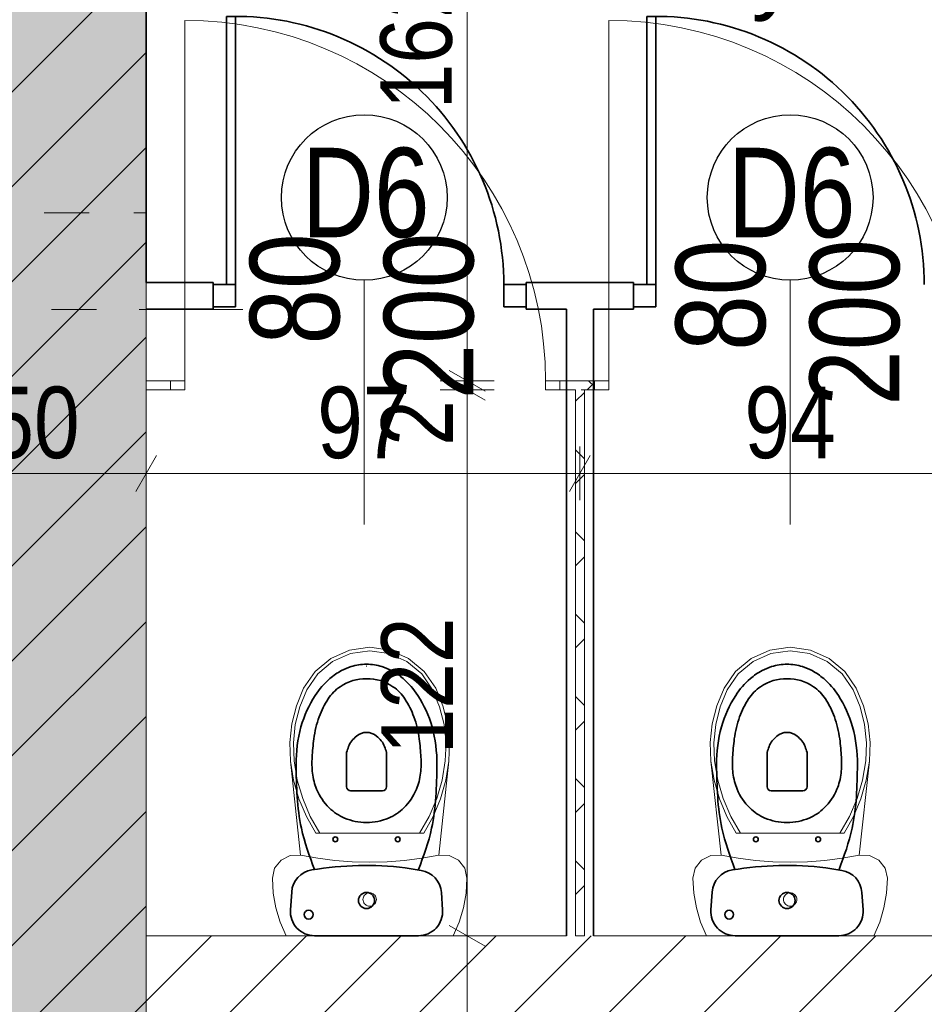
# Model space of a CAD drawing. Header units: centimetres. Extents: x 18292 to 3593338517, y 11794 to 62103.
# Tile 20 of 147: x 28190 to 28392, y 55364 to 55584. Entities that reach past the tile are written whole.
import ezdxf

# ---------------------------------------------------------------- set-up
doc = ezdxf.new("R2010")
doc.units = ezdxf.units.CM
doc.header["$MEASUREMENT"] = 0
doc.linetypes.add('Dashed-002', pattern=[20, 10, -10])
for name, color, linetype in [('410-Fundamenty', 7, 'Continuous'), ('499-Wymiary i opisy', 7, 'Continuous'), ('___WYBURZENIA', 7, 'Continuous'), ('__PROJEKTOWANE', 7, 'Continuous'), ('__PROJEKTOWANE_WYPOSAŻENIE', 7, 'Continuous'), ('MF_KRESKOWANIE', 7, 'Continuous'), ('MF_OKNA', 7, 'Continuous'), ('MF_SCIANY_KONSTR', 7, 'Continuous')]:
    doc.layers.add(name, color=color, linetype=linetype)
doc.styles.add('GENERATED_STYLE_1', font='txt')
doc.styles.add('GENERATED_STYLE_2', font='txt')
doc.styles.add('GENERATED_STYLE_4', font='txt')
doc.dimstyles.new('GENERATED_STYLE__1', dxfattribs={"dimtxt": 16, "dimasz": 6.08, "dimexe": 0.18, "dimexo": 0.0625, "dimgap": 0.09, "dimtad": 1, "dimtih": 1, "dimtoh": 1, "dimdec": 0, "dimzin": 0, "dimdsep": 46, "dimtxsty": 'GENERATED_STYLE_4', "dimblk": 'ARROWHEAD_2', "dimblk1": 'ARROWHEAD_2', "dimblk2": 'ARROWHEAD_2', "dimcen": 0.09, "dimse1": 1, "dimse2": 1, "dimclrd": 7, "dimclre": 7, "dimclrt": 7, "dimadec": 0, "dimazin": 0, "dimtfac": 1, "dimtdec": 4, "dimtmove": 0, "dimatfit": 3, "dimfxl": 0, "dimtolj": 1, "dimtzin": 0, "dimarcsym": 0})
doc.dimstyles.new('GENERATED_STYLE__4', dxfattribs={"dimtxt": 16, "dimasz": 6.08, "dimexe": 0.18, "dimexo": 0.0625, "dimgap": 0.09, "dimtad": 1, "dimdec": 0, "dimzin": 0, "dimdsep": 46, "dimtxsty": 'GENERATED_STYLE_4', "dimblk": 'ARROWHEAD_2', "dimblk1": 'ARROWHEAD_2', "dimblk2": 'ARROWHEAD_2', "dimcen": 0.09, "dimse1": 1, "dimse2": 1, "dimclrd": 7, "dimclre": 7, "dimclrt": 7, "dimadec": 0, "dimazin": 0, "dimtfac": 1, "dimtdec": 4, "dimtmove": 0, "dimatfit": 3, "dimfxl": 0, "dimtolj": 1, "dimtzin": 0, "dimarcsym": 0})
doc.dimstyles.new('GENERATED_STYLE__6', dxfattribs={"dimtxt": 16, "dimasz": 6.08, "dimexe": 0.18, "dimexo": 0.0625, "dimgap": 0.09, "dimtad": 1, "dimdec": 0, "dimzin": 0, "dimdsep": 46, "dimtxsty": 'GENERATED_STYLE_1', "dimblk": 'ARROWHEAD_2', "dimblk1": 'ARROWHEAD_2', "dimblk2": 'ARROWHEAD_2', "dimcen": 0.09, "dimse1": 1, "dimse2": 1, "dimclrd": 7, "dimclre": 7, "dimclrt": 7, "dimadec": 0, "dimazin": 0, "dimtfac": 1, "dimtdec": 4, "dimtmove": 0, "dimatfit": 3, "dimfxl": 0, "dimtolj": 1, "dimtzin": 0, "dimarcsym": 0})
pattern_1 = [(45, (4868174.165, 3898003.605), (-10.606601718, 10.606601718), [])]
pattern_2 = [(45, (4868174.165, 3898003.605), (-9.192387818, 9.192387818), []), (135, (4868174.165, 3898003.605), (9.192387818, 9.192387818), [])]
pattern_3 = [(45, (4868174.165, 3898003.605), (-7.071067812, 7.071067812), [7.5, -2.5]), (45, (4868174.165, 3898010.676), (-7.071067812, 7.071067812), [7.5, -2.5])]

# ---------------------------------------------------------------- blocks, each defined once
blk = doc.blocks.new('Drzwi metalowe 21_7')
at = {"layer": '__PROJEKTOWANE', "color": 7, "linetype": 'Continuous', "lineweight": 13}
blk.add_line((40.3, 0), (40.3, 80.6), dxfattribs=at)
at = {"layer": '__PROJEKTOWANE', "color": 150, "linetype": 'Continuous', "lineweight": 13}
for p, q in [((-43.5, 0), (-46.5, 0)), ((-43.5, 0), (-46.5, 0)), ((-43.5, 0), (-43.5, -2)), ((-43.5, 0), (-43.5, -2)), ((43.5, 0), (43.5, -2)), ((43.5, 0), (43.5, -2)), ((43.5, 0), (46.5, 0)), ((43.5, 0), (46.5, 0)), ((-43.5, -2), (-46.5, -2)), ((-43.5, -2), (-46.5, -2)), ((43.5, -2), (46.5, -2)), ((43.5, -2), (46.5, -2))]:
    blk.add_line(p, q, dxfattribs=at)
at = {"layer": '__PROJEKTOWANE', "color": 7, "linetype": 'Continuous', "lineweight": 15}
for p, q in [((-40.3, 0), (-43.5, 0)), ((-43.5, 0), (-43.5, -2)), ((-40.3, -2), (-40.3, 0)), ((43.5, 0), (40.3, 0)), ((40.3, 0), (40.3, -2)), ((43.5, -2), (43.5, 0)), ((-43.5, -2), (-40.3, -2)), ((40.3, -2), (43.5, -2))]:
    blk.add_line(p, q, dxfattribs=at)
at = {"layer": '__PROJEKTOWANE', "color": 7, "linetype": 'Continuous', "lineweight": 13}
blk.add_arc((40.3, 0), 80.6, 90, 180, dxfattribs=at)
blk = doc.blocks.new('WC 1 LT 65')
at = {"layer": '__PROJEKTOWANE', "color": 5, "linetype": 'Continuous', "lineweight": 13}
for p, q in [((-18.68, 64.5), (-20.01, 61.45)), ((18.68, 64.5), (-18.68, 64.5)), ((20.01, 61.45), (18.68, 64.5)), ((-20.01, 61.45), (-20.97, 58.26)), ((20.97, 58.26), (20.01, 61.45)), ((-20.97, 58.26), (-21.55, 54.98)), ((-1.15, 57.36), (-1.3, 57.15)), ((-0.96, 57.55), (-1.15, 57.36)), ((-0.75, 57.7), (-0.96, 57.55)), ((-0.51, 57.81), (-0.75, 57.7)), ((-0.26, 57.88), (-0.51, 57.81)), ((0, 57.9), (-0.26, 57.88)), ((0.26, 57.88), (0, 57.9)), ((0.51, 57.81), (0.26, 57.88)), ((0.75, 57.7), (0.51, 57.81)), ((0.96, 57.55), (0.75, 57.7)), ((1.15, 57.36), (0.96, 57.55)), ((1.3, 57.15), (1.15, 57.36)), ((21.55, 54.98), (20.97, 58.26)), ((-1.48, 56.66), (-1.5, 56.4)), ((-1.5, 56.4), (-1.48, 56.14)), ((-1.41, 56.91), (-1.48, 56.66)), ((-1.48, 56.14), (-1.41, 55.89)), ((-1.3, 57.15), (-1.41, 56.91)), ((-1.41, 55.89), (-1.3, 55.65)), ((-1.3, 55.65), (-1.15, 55.44)), ((-1.15, 55.44), (-0.96, 55.25)), ((-0.96, 55.25), (-0.75, 55.1)), ((-0.75, 55.1), (-0.51, 54.99)), ((0.51, 54.99), (0.75, 55.1)), ((0.75, 55.1), (0.96, 55.25)), ((0.96, 55.25), (1.15, 55.44)), ((1.15, 55.44), (1.3, 55.65)), ((1.41, 56.91), (1.3, 57.15)), ((1.3, 55.65), (1.41, 55.89)), ((1.48, 56.66), (1.41, 56.91)), ((1.41, 55.89), (1.48, 56.14)), ((1.5, 56.4), (1.48, 56.66)), ((1.48, 56.14), (1.5, 56.4)), ((-21.55, 54.98), (-21.75, 51.65)), ((-0.51, 54.99), (-0.26, 54.92)), ((-0.26, 54.92), (0, 54.9)), ((0, 54.9), (0.26, 54.92)), ((0.26, 54.92), (0.51, 54.99)), ((21.75, 51.65), (21.55, 54.98)), ((-21.75, 51.65), (-21.24, 49.4)), ((21.24, 49.4), (21.75, 51.65)), ((-21.24, 49.4), (-19.82, 47.58)), ((19.82, 47.58), (21.24, 49.4)), ((-19.82, 47.58), (-17.76, 46.55)), ((-17.76, 46.55), (-15.45, 46.5)), ((-15.45, 46.5), (-17.7, 25.5)), ((-15.45, 46.5), (-11.62, 47.18)), ((-11.62, 47.18), (-7.76, 47.66)), ((-7.76, 47.66), (-3.89, 47.96)), ((-3.89, 47.96), (0, 48.05)), ((0, 48.05), (3.89, 47.96)), ((3.89, 47.96), (7.76, 47.66)), ((7.76, 47.66), (11.62, 47.18)), ((11.62, 47.18), (15.45, 46.5)), ((15.45, 46.5), (17.76, 46.55)), ((17.7, 25.5), (15.45, 46.5)), ((17.76, 46.55), (19.82, 47.58)), ((-12.07, 41.6), (-14.16, 37.85)), ((-11.12, 41.6), (-13.28, 37.84)), ((12.07, 41.6), (-12.07, 41.6)), ((13.28, 37.84), (11.12, 41.6)), ((14.16, 37.85), (12.07, 41.6)), ((-14.16, 37.85), (-15.81, 33.88)), ((-13.28, 37.84), (-14.98, 33.85)), ((14.98, 33.85), (13.28, 37.84)), ((15.81, 33.88), (14.16, 37.85)), ((-15.81, 33.88), (-17, 29.74)), ((-14.98, 33.85), (-16.19, 29.69)), ((16.19, 29.69), (14.98, 33.85)), ((17, 29.74), (15.81, 33.88)), ((-17, 29.74), (-17.7, 25.5)), ((-16.19, 29.69), (-16.91, 25.42)), ((16.91, 25.42), (16.19, 29.69)), ((17.7, 25.5), (17, 29.74)), ((-17.7, 25.5), (-17.85, 21.3)), ((-16.91, 25.42), (-17.06, 21.33)), ((17.06, 21.33), (16.91, 25.42)), ((17.85, 21.3), (17.7, 25.5)), ((-17.85, 21.3), (-17.41, 17.13)), ((-17.06, 21.33), (-16.62, 17.27)), ((16.62, 17.27), (17.06, 21.33)), ((17.41, 17.13), (17.85, 21.3)), ((-17.41, 17.13), (-16.38, 13.06)), ((-16.62, 17.27), (-15.62, 13.3)), ((15.62, 13.3), (16.62, 17.27)), ((16.38, 13.06), (17.41, 17.13)), ((-15.62, 13.3), (-14.07, 9.52)), ((14.07, 9.52), (15.62, 13.3)), ((-16.38, 13.06), (-14.78, 9.17)), ((14.78, 9.17), (16.38, 13.06)), ((-14.78, 9.17), (-12.21, 5.4)), ((-14.07, 9.52), (-11.62, 5.93)), ((11.62, 5.93), (14.07, 9.52)), ((12.21, 5.4), (14.78, 9.17)), ((-12.21, 5.4), (-8.7, 2.48)), ((-11.62, 5.93), (-8.28, 3.15)), ((8.28, 3.15), (11.62, 5.93)), ((8.7, 2.48), (12.21, 5.4)), ((-8.7, 2.48), (-4.52, 0.63)), ((-8.28, 3.15), (-4.3, 1.4)), ((4.3, 1.4), (8.28, 3.15)), ((4.52, 0.63), (8.7, 2.48)), ((-4.52, 0.63), (0, 0)), ((-4.3, 1.4), (0, 0.8)), ((0, 0.8), (4.3, 1.4)), ((0, 0), (4.52, 0.63))]:
    blk.add_line(p, q, dxfattribs=at)
blk = doc.blocks.new('*D69', base_point=(4868174.17, 3898003.61))
at = {"layer": '499-Wymiary i opisy', "color": 7, "linetype": 'Continuous', "lineweight": 13}
for p, q in [((28217.88, 55629.09), (28217.88, 55641.09)), ((28644.88, 55629.09), (28644.88, 55641.09)), ((28220.19, 55639.09), (28215.57, 55631.09)), ((28647.19, 55639.09), (28642.57, 55631.09)), ((28213.97, 55635.09), (28217.88, 55635.09)), ((28217.88, 55635.09), (28644.88, 55635.09))]:
    blk.add_line(p, q, dxfattribs=at)
at = {"layer": '499-Wymiary i opisy', "color": 7, "lineweight": 13, "insert": (28416.02, 55638.29), "char_height": 16, "attachment_point": 7, "style": 'GENERATED_STYLE_4'}
blk.add_mtext('\\A1;{\\pql;\\fArial Narrow|b0|i0|c238|p34;427}', dxfattribs=at)
blk = doc.blocks.new('ARROWHEAD_2')
at = {"color": 0, "linetype": 'Continuous', "lineweight": 0}
for p, q in [((-0.378, -0.655), (0.378, 0.655)), ((0, 0), (-1, 0))]:
    blk.add_line(p, q, dxfattribs=at)
blk = doc.blocks.new('*D126', base_point=(4868174.17, 3898003.61))
at = {"layer": '499-Wymiary i opisy', "color": 7, "linetype": 'Continuous', "lineweight": 13}
for p, q in [((31245.77, 59746.49), (31245.77, 59750.41)), ((31249.77, 59744.18), (31241.77, 59748.8)), ((31251.77, 59746.49), (31239.77, 59746.49)), ((31245.77, 52927.49), (31245.77, 59746.49)), ((31241.77, 52929.8), (31249.77, 52925.18)), ((31251.77, 52927.49), (31239.77, 52927.49)), ((31245.77, 52923.58), (31245.77, 52927.49))]:
    blk.add_line(p, q, dxfattribs=at)
at = {"layer": '499-Wymiary i opisy', "color": 7, "lineweight": 13, "insert": (31242.57, 56311.39), "char_height": 16, "attachment_point": 7, "rotation": 90, "style": 'GENERATED_STYLE_1'}
blk.add_mtext('\\A1;{\\pql;\\fArial Narrow|b1|i0|c238|p34;6\xa0819}', dxfattribs=at)
blk = doc.blocks.new('*D267', base_point=(4868174.17, 3898003.61))
at = {"layer": '499-Wymiary i opisy', "color": 7, "linetype": 'Continuous', "lineweight": 13}
for p, q in [((28285.66, 55381.8), (28293.66, 55377.18)), ((28295.66, 55379.49), (28283.66, 55379.49)), ((28289.66, 55355.49), (28289.66, 55379.49)), ((28285.66, 55357.8), (28293.66, 55353.18)), ((28295.66, 55355.49), (28283.66, 55355.49))]:
    blk.add_line(p, q, dxfattribs=at)
blk = doc.blocks.new('*D268', base_point=(4868174.17, 3898003.61))
at = {"layer": '499-Wymiary i opisy', "color": 7, "linetype": 'Continuous', "lineweight": 13}
for p, q in [((28285.66, 55505.91), (28293.66, 55501.29)), ((28293.66, 55499.29), (28285.66, 55503.91)), ((28295.66, 55501.6), (28283.66, 55501.6)), ((28289.66, 55379.49), (28289.66, 55501.6)), ((28285.66, 55381.8), (28293.66, 55377.18)), ((28295.66, 55379.49), (28283.66, 55379.49))]:
    blk.add_line(p, q, dxfattribs=at)
at = {"layer": '499-Wymiary i opisy', "color": 7, "lineweight": 13, "char_height": 16, "attachment_point": 7, "rotation": 90, "style": 'GENERATED_STYLE_4'}
for s, insert in [('\\A1;{\\pql;\\fArial Narrow|b0|i0|c238|p34;2}', (28286.46, 55489.05)), ('\\A1;{\\pql;\\fArial Narrow|b0|i0|c238|p34;122}', (28286.46, 55420.07))]:
    blk.add_mtext(s, dxfattribs=dict(at, insert=insert))
blk = doc.blocks.new('*D269', base_point=(4868174.17, 3898003.61))
at = {"layer": '499-Wymiary i opisy', "color": 7, "linetype": 'Continuous', "lineweight": 13}
for p, q in [((28285.66, 55505.91), (28293.66, 55501.29)), ((28295.66, 55503.6), (28283.66, 55503.6)), ((28293.66, 55499.29), (28285.66, 55503.91)), ((28289.66, 55501.6), (28289.66, 55503.6)), ((28295.66, 55501.6), (28283.66, 55501.6))]:
    blk.add_line(p, q, dxfattribs=at)
blk = doc.blocks.new('*D270', base_point=(4868174.17, 3898003.61))
at = {"layer": '499-Wymiary i opisy', "color": 7, "linetype": 'Continuous', "lineweight": 13}
for p, q in [((28285.66, 55670.3), (28293.66, 55665.68)), ((28293.66, 55663.68), (28285.66, 55668.3)), ((28295.66, 55665.99), (28283.66, 55665.99)), ((28289.66, 55503.6), (28289.66, 55665.99)), ((28285.66, 55505.91), (28293.66, 55501.29)), ((28295.66, 55503.6), (28283.66, 55503.6)), ((28293.66, 55499.29), (28285.66, 55503.91))]:
    blk.add_line(p, q, dxfattribs=at)
at = {"layer": '499-Wymiary i opisy', "color": 7, "lineweight": 13, "char_height": 16, "attachment_point": 7, "rotation": 90, "style": 'GENERATED_STYLE_4'}
for s, insert in [('\\A1;{\\pql;\\fArial Narrow|b0|i0|c238|p34;2}', (28286.46, 55653.44)), ('\\A1;{\\pql;\\fArial Narrow|b0|i0|c238|p34;162}', (28286.46, 55564.32))]:
    blk.add_mtext(s, dxfattribs=dict(at, insert=insert))
blk = doc.blocks.new('*D289', base_point=(4868174.17, 3898003.61))
at = {"layer": '499-Wymiary i opisy', "color": 7, "linetype": 'Continuous', "lineweight": 13}
for p, q in [((28167.88, 55476.86), (28167.88, 55488.86)), ((28217.88, 55476.86), (28217.88, 55488.86)), ((28170.19, 55486.86), (28165.57, 55478.86)), ((28220.19, 55486.86), (28215.57, 55478.86)), ((28167.88, 55482.86), (28217.88, 55482.86))]:
    blk.add_line(p, q, dxfattribs=at)
at = {"layer": '499-Wymiary i opisy', "color": 7, "lineweight": 13, "insert": (28182.64, 55486.06), "char_height": 16, "attachment_point": 7, "style": 'GENERATED_STYLE_4'}
blk.add_mtext('\\A1;{\\pql;\\fArial Narrow|b0|i0|c238|p34;50}', dxfattribs=at)
blk = doc.blocks.new('*D290', base_point=(4868174.17, 3898003.61))
at = {"layer": '499-Wymiary i opisy', "color": 7, "linetype": 'Continuous', "lineweight": 13}
for p, q in [((28217.88, 55476.86), (28217.88, 55488.86)), ((28314.87, 55476.86), (28314.87, 55488.86)), ((28220.19, 55486.86), (28215.57, 55478.86)), ((28317.18, 55486.86), (28312.56, 55478.86)), ((28217.88, 55482.86), (28314.87, 55482.86))]:
    blk.add_line(p, q, dxfattribs=at)
at = {"layer": '499-Wymiary i opisy', "color": 7, "lineweight": 13, "insert": (28256.14, 55486.06), "char_height": 16, "attachment_point": 7, "style": 'GENERATED_STYLE_4'}
blk.add_mtext('\\A1;{\\pql;\\fArial Narrow|b0|i0|c238|p34;97}', dxfattribs=at)
blk = doc.blocks.new('*D291', base_point=(4868174.17, 3898003.61))
at = {"layer": '499-Wymiary i opisy', "color": 7, "linetype": 'Continuous', "lineweight": 13}
for p, q in [((28314.87, 55476.86), (28314.87, 55488.86)), ((28408.86, 55476.86), (28408.86, 55488.86)), ((28317.18, 55486.86), (28312.56, 55478.86)), ((28411.17, 55486.86), (28406.55, 55478.86)), ((28314.87, 55482.86), (28408.86, 55482.86))]:
    blk.add_line(p, q, dxfattribs=at)
at = {"layer": '499-Wymiary i opisy', "color": 7, "lineweight": 13, "insert": (28351.63, 55486.06), "char_height": 16, "attachment_point": 7, "style": 'GENERATED_STYLE_4'}
blk.add_mtext('\\A1;{\\pql;\\fArial Narrow|b0|i0|c238|p34;94}', dxfattribs=at)

msp = doc.modelspace()

# ---------------------------------------------------------------- hatches: boundary and pattern name
at = {"layer": '410-Fundamenty', "linetype": 'Continuous', "lineweight": 0, "true_color": 0x000000}
h = msp.add_hatch(dxfattribs=at)
h.set_pattern_fill('beton_000a', color=18, style=0, pattern_type=2)
h.set_pattern_definition(pattern_3)
h.paths.add_polyline_path([(28192.88, 55795.49), (28192.88, 54920.49), (28217.88, 54945.49), (28217.88, 55820.49)])
h = msp.add_hatch(dxfattribs=at)
h.set_pattern_fill('beton_000a', color=18, style=0, pattern_type=2)
h.set_pattern_definition(pattern_3)
h.paths.add_polyline_path([(28187.88, 55790.49), (28187.88, 54915.49), (28192.88, 54920.49), (28192.88, 55795.49)])
at = {"layer": '__PROJEKTOWANE', "linetype": 'Continuous', "lineweight": 13}
h = msp.add_hatch(dxfattribs=at)
h.set_pattern_fill('Bloczki_ceramiczne_kopia_DD', color=150, style=0, pattern_type=2)
h.set_pattern_definition([(45, (4868174.17, 3898003.61), (-70.7106781, 70.7106781), [])])
h.paths.add_polyline_path([(29714.88, 54617.49), (30014.88, 54617.49), (30014.88, 55810.49), (29733.88, 55810.49), (29733.88, 56706.54), (30093.98, 56706.54), (30092.06, 56167.49), (30371.88, 56167.49), (30371.88, 54260.49), (30071.88, 54260.49), (30071.88, 53759.49), (28132.88, 53759.49), (28132.88, 54560.49), (27833.92, 54560.49), (27832.9, 55446.69), (26114.07, 55446.61), (26114.07, 55792.49), (28189.88, 55792.49), (28189.88, 54917.49), (28489.88, 54917.49), (28489.88, 54116.49), (29714.88, 54116.49)])
at = {"layer": '__PROJEKTOWANE', "linetype": 'Continuous', "lineweight": 0, "true_color": 0x000000}
h = msp.add_hatch(dxfattribs=at)
h.set_pattern_fill('Concrete_Block_000a', color=18, style=0, pattern_type=2)
h.set_pattern_definition(pattern_2)
h.paths.add_polyline_path([(28217.88, 55501.6), (28223.37, 55501.6), (28223.37, 55503.6), (28217.88, 55503.6)])
h = msp.add_hatch(dxfattribs=at)
h.set_pattern_fill('Concrete_Block_000a', color=18, style=0, pattern_type=2)
h.set_pattern_definition(pattern_2)
h.paths.add_polyline_path([(28318.11, 55503.6), (28310.37, 55503.6), (28310.37, 55501.6), (28318.11, 55501.6)])
h = msp.add_hatch(dxfattribs=at)
h.set_pattern_fill('Concrete_Block_000a', color=18, style=0, pattern_type=2)
h.set_pattern_definition(pattern_2)
h.paths.add_polyline_path([(28313.87, 55501.6), (28313.87, 55379.49), (28315.87, 55379.49), (28315.87, 55501.6)])
at = {"layer": 'MF_KRESKOWANIE', "linetype": 'Continuous', "lineweight": 13}
h = msp.add_hatch(dxfattribs=at)
h.set_pattern_fill('bloczki_ceramiczne_000a', color=250, style=0, pattern_type=2)
h.set_pattern_definition(pattern_1)
h.paths.add_polyline_path([(28179.88, 54907.49), (28479.88, 54907.49), (28479.88, 54896.49), (28479.88, 54735.49), (28479.88, 54106.49), (28547.88, 54106.49), (28855.88, 54106.49), (28855.88, 53966.49), (28897.88, 53966.49), (29179.56, 53966.49), (29179.56, 53894.49), (29179.56, 53558.49), (29349.56, 53558.49), (29349.56, 53894.49), (29349.56, 53966.49), (29349.56, 54106.49), (29724.88, 54106.49), (29724.88, 54607.49), (30024.88, 54607.49), (30024.88, 54660.49), (30024.88, 55820.49), (29705.88, 55820.49), (28929.88, 55820.49), (28929.88, 55776.49), (29000.88, 55776.49), (29000.88, 55556.49), (28933.88, 55556.49), (28923.88, 55556.49), (28923.88, 55514.49), (29143.88, 55514.49), (29143.88, 55556.49), (29042.88, 55556.49), (29042.88, 55776.49), (29380.88, 55776.49), (29380.88, 55556.49), (29223.88, 55556.49), (29223.88, 55514.49), (29422.88, 55514.49), (29422.88, 55776.49), (29686.88, 55776.49), (29986.88, 55776.49), (29986.88, 55234.49), (29686.88, 55234.49), (29422.88, 55234.49), (29422.88, 55434.49), (29380.88, 55434.49), (29380.88, 55393.49), (29380.88, 55026.49), (29422.88, 55026.49), (29422.88, 55192.49), (29986.88, 55192.49), (29986.88, 54645.49), (29722.88, 54645.49), (29722.88, 54735.49), (29722.88, 54747.49), (29422.88, 54747.49), (29422.88, 54934.49), (29380.88, 54934.49), (29380.88, 54747.49), (29380.88, 54705.49), (29686.88, 54705.49), (29686.88, 54144.49), (29284.88, 54144.49), (29284.88, 54705.49), (29288.88, 54705.49), (29288.88, 54747.49), (29190.88, 54747.49), (29190.88, 54705.49), (29242.88, 54705.49), (29242.88, 54290.49), (29217.88, 54290.49), (29232.88, 54248.49), (29242.88, 54248.49), (29242.88, 54144.49), (29062.88, 54144.49), (29062.88, 54147.49), (29020.88, 54147.49), (29020.88, 54144.49), (29007.88, 54144.49), (29007.88, 54106.49), (29311.56, 54106.49), (29311.56, 54008.49), (29311.56, 53894.49), (29311.22, 53894.49), (29311.22, 53600.49), (29221.56, 53600.49), (29221.56, 53894.49), (29221.56, 53983.49), (29196.56, 54008.49), (28897.88, 54008.49), (28897.88, 54106.49), (28947.88, 54106.49), (28947.88, 54144.49), (28897.88, 54144.49), (28897.88, 54159.49), (28855.88, 54159.49), (28855.88, 54144.49), (28517.88, 54144.49), (28517.88, 54705.49), (28657.88, 54705.49), (28657.88, 54747.49), (28517.88, 54747.49), (28517.88, 54907.49), (28781.88, 54907.49), (28781.88, 54871.49), (28823.88, 54871.49), (28823.88, 55099.49), (28781.88, 55099.49), (28781.88, 54945.49), (28527.88, 54945.49), (28217.88, 54945.49), (28217.88, 55790.1), (28680.42, 55790.44), (28680.56, 55820.49), (28217.88, 55820.49), (28193.88, 55782.49), (28179.88, 55782.49), (28179.88, 54945.49)])
h = msp.add_hatch(dxfattribs=at)
h.set_pattern_fill('bloczki_ceramiczne_000a', color=250, style=0, pattern_type=2)
h.set_pattern_definition(pattern_1)
h.paths.add_polyline_path([(28217.88, 55355.49), (28781.88, 55355.49), (28781.88, 55191.49), (28823.88, 55191.49), (28823.88, 55389.49), (28781.88, 55389.49), (28781.88, 55379.49), (28505.88, 55379.49), (28499.86, 55379.49), (28411.86, 55379.49), (28405.86, 55379.49), (28317.87, 55379.49), (28311.87, 55379.49), (28217.88, 55379.49)])

# ---------------------------------------------------------------- linework, layer by layer
at = {"layer": '410-Fundamenty', "color": 7, "linetype": 'Continuous', "lineweight": 13, "flags": 128}
msp.add_lwpolyline([(28217.88, 54945.49), (28217.88, 55820.49)], dxfattribs=at)
at = {"layer": '___WYBURZENIA', "color": 30, "linetype": 'Continuous', "lineweight": 35}
for p, q in [((28217.88, 55643.99), (28217.88, 55525.6)), ((28235.85, 55525.1), (28235.85, 55585.07)), ((28237.85, 55525.1), (28237.85, 55585.1)), ((28329.84, 55525.1), (28329.84, 55585.07)), ((28331.84, 55525.1), (28331.84, 55585.1)), ((28232.85, 55525.6), (28217.88, 55525.6)), ((28232.85, 55519.6), (28232.85, 55525.6)), ((28326.84, 55525.6), (28302.85, 55525.6)), ((28302.85, 55525.6), (28302.85, 55519.6)), ((28326.84, 55519.6), (28326.84, 55525.6)), ((28237.85, 55525.1), (28232.85, 55525.1)), ((28237.85, 55520.1), (28237.85, 55525.1)), ((28297.85, 55520.1), (28297.85, 55525.1)), ((28297.85, 55525.1), (28302.85, 55525.1)), ((28331.84, 55525.1), (28326.84, 55525.1)), ((28331.84, 55520.1), (28331.84, 55525.1)), ((28232.85, 55522.6), (28232.85, 55520.1)), ((28302.85, 55522.6), (28302.85, 55520.1)), ((28326.84, 55522.6), (28326.84, 55520.1)), ((28232.85, 55519.6), (28217.88, 55519.6)), ((28232.85, 55520.1), (28237.85, 55520.1)), ((28302.85, 55520.1), (28297.85, 55520.1)), ((28311.87, 55519.6), (28302.85, 55519.6)), ((28311.87, 55519.6), (28311.87, 55379.49)), ((28317.87, 55519.6), (28317.87, 55379.49)), ((28326.84, 55519.6), (28317.87, 55519.6)), ((28326.84, 55520.1), (28331.84, 55520.1)), ((28267.16, 55439.79), (28267.21, 55439.79)), ((28361.16, 55439.79), (28361.21, 55439.79)), ((28262.71, 55420.49), (28262.71, 55412.8)), ((28271.64, 55420.49), (28271.64, 55412.8)), ((28356.7, 55420.49), (28356.7, 55412.8)), ((28365.63, 55420.49), (28365.63, 55412.8)), ((28263.61, 55411.9), (28270.74, 55411.9)), ((28357.6, 55411.9), (28364.73, 55411.9)), ((28275.8, 55394.7), (28279.41, 55394.09)), ((28369.8, 55394.7), (28373.41, 55394.09)), ((28250.16, 55385.27), (28250.44, 55389.25)), ((28284.17, 55385.27), (28283.9, 55389.14)), ((28344.15, 55385.27), (28344.43, 55389.25)), ((28378.16, 55385.27), (28377.89, 55389.14)), ((28267.16, 55379.49), (28255.55, 55379.49)), ((28267.16, 55379.49), (28278.78, 55379.49)), ((28361.16, 55379.49), (28349.54, 55379.49)), ((28361.16, 55379.49), (28372.77, 55379.49))]:
    msp.add_line(p, q, dxfattribs=at)
at = {"layer": '___WYBURZENIA', "color": 7, "linetype": 'Continuous', "lineweight": 13}
for p, q in [((28266.66, 55471.45), (28266.66, 55526.06)), ((28361.86, 55471.45), (28361.86, 55526.06))]:
    msp.add_line(p, q, dxfattribs=at)
at = {"layer": '___WYBURZENIA', "color": 30, "linetype": 'Continuous', "lineweight": 35, "flags": 128}
for points in [[(28251.41, 55417.73, -0.065368), (28252.51, 55426.22, -0.072342), (28255.69, 55433.23, -0.067576), (28258.97, 55436.99, -0.058623), (28261.57, 55438.77, -0.04419), (28263.71, 55439.67, -0.077511), (28267.16, 55440.2, -0.077511), (28270.62, 55439.67, -0.04419), (28272.75, 55438.77, -0.058623), (28275.36, 55436.99, -0.067576), (28278.64, 55433.23, -0.072342), (28281.82, 55426.22, -0.065368), (28282.91, 55417.73)], [(28345.41, 55417.73, -0.065368), (28346.5, 55426.22, -0.072342), (28349.68, 55433.23, -0.067576), (28352.96, 55436.99, -0.058623), (28355.57, 55438.77, -0.04419), (28357.7, 55439.67, -0.077511), (28361.16, 55440.2, -0.077511), (28364.61, 55439.67, -0.04419), (28366.75, 55438.77, -0.058623), (28369.35, 55436.99, -0.067576), (28372.63, 55433.23, -0.072342), (28375.81, 55426.22, -0.065368), (28376.91, 55417.73)], [(28262.71, 55420.49, 0.004392), (28263.15, 55421.79, -0.099243), (28263.88, 55423.07, -0.033501), (28264.92, 55424.12, -0.181314), (28267.16, 55424.97, -0.002326), (28267.18, 55424.97, -0.181314), (28269.42, 55424.12, -0.033501), (28270.47, 55423.07, -0.099243), (28271.2, 55421.79, 0.004392), (28271.64, 55420.49)], [(28356.7, 55420.49, 0.004392), (28357.14, 55421.79, -0.099243), (28357.87, 55423.07, -0.033501), (28358.91, 55424.12, -0.181314), (28361.16, 55424.97, -0.002326), (28361.17, 55424.97, -0.181314), (28363.42, 55424.12, -0.033501), (28364.46, 55423.07, -0.099243), (28365.19, 55421.79, 0.004392), (28365.63, 55420.49)]]:
    msp.add_lwpolyline(points, format="xyb", dxfattribs=at)
for points in [[(28267.16, 55404.81, -0.057476), (28264.61, 55405.06, -0.045271), (28262.24, 55405.81, -0.095424), (28258.84, 55408.07, -0.100659), (28256.01, 55412.25, -0.070674), (28255.09, 55415.83, -0.042801), (28255, 55419.39, -0.016575), (28255.39, 55423.52, -0.055952), (28256.58, 55428.45, -0.056512), (28258.57, 55432.43, -0.099066), (28261.26, 55435.18, -0.155576), (28267.16, 55436.96, -0.155576), (28273.07, 55435.18, -0.099066), (28275.76, 55432.43, -0.056512), (28277.75, 55428.45, -0.055952), (28278.94, 55423.52, -0.016575), (28279.33, 55419.39, -0.042801), (28279.24, 55415.83, -0.070674), (28278.32, 55412.25, -0.100659), (28275.49, 55408.07, -0.095424), (28272.09, 55405.81, -0.045271), (28269.72, 55405.06, -0.057476)], [(28361.16, 55404.81, -0.057476), (28358.6, 55405.06, -0.045271), (28356.23, 55405.81, -0.095424), (28352.83, 55408.07, -0.100659), (28350.01, 55412.25, -0.070674), (28349.08, 55415.83, -0.042801), (28348.99, 55419.39, -0.016575), (28349.38, 55423.52, -0.055952), (28350.57, 55428.45, -0.056512), (28352.56, 55432.43, -0.099066), (28355.25, 55435.18, -0.155576), (28361.16, 55436.96, -0.155576), (28367.06, 55435.18, -0.099066), (28369.75, 55432.43, -0.056512), (28371.74, 55428.45, -0.055952), (28372.94, 55423.52, -0.016575), (28373.32, 55419.39, -0.042801), (28373.23, 55415.83, -0.070674), (28372.31, 55412.25, -0.100659), (28369.48, 55408.07, -0.095424), (28366.09, 55405.81, -0.045271), (28363.71, 55405.06, -0.057476)]]:
    msp.add_lwpolyline(points, format="xyb", close=True, dxfattribs=at)
at = {"layer": '___WYBURZENIA', "color": 30, "linetype": 'Continuous', "lineweight": 35}
for centre, radius in [((28260.19, 55401.05), 0.543), ((28274.14, 55401.05), 0.543), ((28354.18, 55401.05), 0.543), ((28368.13, 55401.05), 0.543), ((28267.16, 55387.37), 1.8), ((28361.16, 55387.37), 1.8), ((28254.23, 55384.21), 0.99), ((28348.22, 55384.21), 0.99)]:
    msp.add_circle(centre, radius, dxfattribs=at)
for centre, radius, start, end in [((28237.85, 55525.1), 60, 0, 91.9102), ((28331.84, 55525.1), 60, 0, 91.9102), ((28263.61, 55412.8), 0.9, 180, 270), ((28270.74, 55412.8), 0.9, 270, 0), ((28357.6, 55412.8), 0.9, 180, 270), ((28364.73, 55412.8), 0.9, 270, 0), ((28255.82, 55388.88), 5.4, 99.329, 176.0375), ((28267.16, 55319.83), 75.37, 83.4172, 99.329), ((28278.51, 55388.77), 5.4, 3.9625, 80.408), ((28349.81, 55388.88), 5.4, 99.329, 176.0375), ((28361.16, 55319.83), 75.37, 83.4172, 99.329), ((28372.51, 55388.77), 5.4, 3.9625, 80.408), ((28255.55, 55384.89), 5.4, 176.0375, 270), ((28278.78, 55384.89), 5.4, 270, 3.9625), ((28349.54, 55384.89), 5.4, 176.0375, 270), ((28372.77, 55384.89), 5.4, 270, 3.9625)]:
    msp.add_arc(centre, radius, start, end, dxfattribs=at)
for points in [[(28251.41, 55417.73), (28251.51, 55412.94), (28251.6, 55408.14), (28252.61, 55403.53), (28253.3, 55400.39), (28254.41, 55397.34), (28255.52, 55394.3)], [(28282.91, 55417.73), (28282.82, 55412.94), (28282.73, 55408.14), (28281.72, 55403.53), (28281.03, 55400.39), (28279.92, 55397.34), (28278.81, 55394.3)], [(28345.41, 55417.73), (28345.5, 55412.94), (28345.59, 55408.14), (28346.6, 55403.53), (28347.29, 55400.39), (28348.4, 55397.34), (28349.51, 55394.3)], [(28376.91, 55417.73), (28376.82, 55412.94), (28376.72, 55408.14), (28375.71, 55403.53), (28375.03, 55400.39), (28373.92, 55397.34), (28372.8, 55394.3)]]:
    msp.add_open_spline(points, degree=3, knots=[0, 0, 0, 0, 1, 1, 1, 2, 2, 2, 2], dxfattribs=at)
at = {"layer": '__PROJEKTOWANE', "color": 150, "linetype": 'Continuous', "lineweight": 13}
for p, q in [((28223.37, 55503.6), (28220.37, 55503.6)), ((28223.37, 55503.6), (28223.37, 55501.6)), ((28310.37, 55503.6), (28313.37, 55503.6)), ((28310.37, 55503.6), (28310.37, 55501.6)), ((28318.11, 55503.6), (28315.11, 55503.6)), ((28318.11, 55503.6), (28318.11, 55501.6)), ((28223.37, 55501.6), (28220.37, 55501.6)), ((28310.37, 55501.6), (28313.37, 55501.6)), ((28318.11, 55501.6), (28315.11, 55501.6))]:
    msp.add_line(p, q, dxfattribs=at)
at = {"layer": '__PROJEKTOWANE', "color": 150, "linetype": 'Continuous', "lineweight": 13, "flags": 128}
for points in [[(28223.37, 55503.6), (28217.88, 55503.6)], [(28217.88, 55503.6), (28217.88, 55501.6)], [(28318.11, 55503.6), (28310.37, 55503.6)], [(28217.88, 55501.6), (28223.37, 55501.6)], [(28310.37, 55501.6), (28313.87, 55501.6)], [(28313.87, 55501.6), (28313.87, 55379.49)], [(28315.87, 55501.6), (28318.11, 55501.6)], [(28315.87, 55379.49), (28315.87, 55501.6)], [(28313.87, 55379.49), (28315.87, 55379.49)]]:
    msp.add_lwpolyline(points, dxfattribs=at)
at = {"layer": '__PROJEKTOWANE', "color": 7, "linetype": 'Continuous', "lineweight": 25}
for centre in [(28266.66, 55544.58), (28361.86, 55544.58)]:
    msp.add_circle(centre, 18.52, dxfattribs=at)
at = {"layer": '__PROJEKTOWANE_WYPOSAŻENIE', "color": 7, "linetype": 'Dashed-002', "lineweight": 13, "flags": 128}
for points in [[(28135.14, 55541.17), (28217.88, 55541.17)], [(28156.78, 55519.54), (28239.51, 55519.54), (28216.36, 55519.54)]]:
    msp.add_lwpolyline(points, dxfattribs=at)
at = {"layer": 'MF_SCIANY_KONSTR', "color": 7, "linetype": 'Continuous', "lineweight": 13}
for p, q in [((28217.88, 55519.6), (28217.88, 55379.49)), ((28311.87, 55379.49), (28217.88, 55379.49)), ((28405.86, 55379.49), (28317.87, 55379.49))]:
    msp.add_line(p, q, dxfattribs=at)

# ---------------------------------------------------------------- block references
at = {"layer": '__PROJEKTOWANE', "color": 5, "linetype": 'Continuous', "lineweight": 13, "xscale": -1, "zscale": 100}
for p in [(28266.87, 55503.6), (28361.61, 55503.6)]:
    msp.add_blockref('Drzwi metalowe 21_7', p, dxfattribs=at)
at = {"layer": '__PROJEKTOWANE', "color": 5, "linetype": 'Continuous', "lineweight": 13, "xscale": -1, "zscale": 100, "rotation": 180}
for p in [(28267.87, 55443.99), (28361.86, 55443.99)]:
    msp.add_blockref('WC 1 LT 65', p, dxfattribs=at)

# ---------------------------------------------------------------- texts
at = {"layer": '__PROJEKTOWANE_WYPOSAŻENIE', "color": 150, "linetype": 'Continuous', "lineweight": 13, "insert": (28338.13, 55626.64), "char_height": 15, "width": 277.9185, "attachment_point": 1, "line_spacing_factor": 0.927826, "style": 'GENERATED_STYLE_2'}
msp.add_mtext('\\A1;{\\pql;\\fArial|b0|i0|c238|p38;ściany giszetowe systemowe wydzielające kabiny WC}', dxfattribs=at)
at = {"layer": 'MF_OKNA', "color": 7, "linetype": 'Continuous', "lineweight": 13, "char_height": 20, "attachment_point": 4, "style": 'GENERATED_STYLE_2'}
for insert in [(28252.69, 55545.56), (28347.89, 55545.56)]:
    msp.add_mtext('\\A1;{\\W0.800000x;\\pql;\\fArial|b0|i0|c238|p38;D6}', dxfattribs=dict(at, insert=insert))
at = {"layer": 'MF_OKNA', "color": 7, "linetype": 'Continuous', "lineweight": 13, "char_height": 20, "attachment_point": 4, "rotation": 90, "style": 'GENERATED_STYLE_2'}
for s, insert in [('\\A1;{\\W0.800000x;\\pql;\\fArial|b0|i0|c238|p38;80}', (28251.22, 55511.71)), ('\\A1;{\\W0.800000x;\\pql;\\fArial|b0|i0|c238|p38;200}', (28281.18, 55499.43)), ('\\A1;{\\W0.800000x;\\pql;\\fArial|b0|i0|c238|p38;80}', (28346.42, 55510.29)), ('\\A1;{\\W0.800000x;\\pql;\\fArial|b0|i0|c238|p38;200}', (28376.38, 55498.01))]:
    msp.add_mtext(s, dxfattribs=dict(at, insert=insert))

# ---------------------------------------------------------------- dimensions: what is measured, and where the dimension line sits
at = {"layer": '499-Wymiary i opisy', "color": 7, "linetype": 'Continuous', "lineweight": 13}
for base, p1, p2, dimstyle, picture, middle in [((31245.77, 59746.49), (24264.88, 52927.49), (25791.88, 59746.49), 'GENERATED_STYLE__6', '*D126', (31234.57, 56338.88)), ((28289.66, 55665.99), (28217.88, 55503.6), (28217.88, 55665.99), 'GENERATED_STYLE__4', '*D270', (28278.46, 55582.61)), ((28289.66, 55501.6), (28217.88, 55379.49), (28217.88, 55501.6), 'GENERATED_STYLE__4', '*D268', (28278.46, 55438.36)), ((28289.66, 55503.6), (28217.88, 55501.6), (28217.88, 55503.6), 'GENERATED_STYLE__4', '*D269', (28278.46, 55495.15)), ((28289.66, 55379.49), (28217.88, 55355.49), (28217.88, 55379.49), 'GENERATED_STYLE__4', '*D267', (28278.46, 55344.9))]:
    dim = msp.add_linear_dim(base=base, p1=p1, p2=p2, angle=90, dimstyle=dimstyle, dxfattribs=at)
    dim.commit()
    dim.dimension.update_dxf_attribs({"geometry": picture, "text_midpoint": middle, "dimtype": 160, "text_rotation": 90})
for base, p1, p2, picture, middle in [((28644.88, 55635.09), (28217.88, 54945.49), (28644.88, 55614.6), '*D69', (28434.32, 55646.29)), ((28217.88, 55482.86), (28167.88, 55370.49), (28217.88, 55370.49), '*D289', (28194.84, 55494.06)), ((28314.87, 55482.86), (28217.88, 55370.49), (28314.87, 55379.49), '*D290', (28268.33, 55494.06)), ((28408.86, 55482.86), (28314.87, 55379.49), (28408.86, 55379.49), '*D291', (28363.83, 55494.06))]:
    dim = msp.add_linear_dim(base=base, p1=p1, p2=p2, dimstyle='GENERATED_STYLE__1', dxfattribs=at)
    dim.commit()
    dim.dimension.update_dxf_attribs({"geometry": picture, "text_midpoint": middle, "dimtype": 160})

doc.saveas('drawing.dxf')
